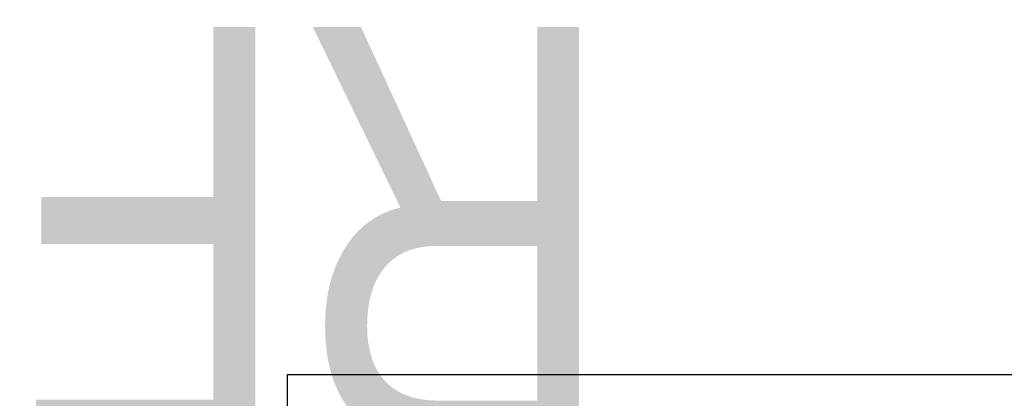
# Model space of a CAD drawing. Header units: millimetres. Extents: x -512 to 1356, y -69 to 356.
# Tile 9 of 12: x -45 to 120, y 293 to 356. Entities that reach past the tile are written whole.
import ezdxf
from ezdxf.enums import TextEntityAlignment as Align

# ---------------------------------------------------------------- set-up
doc = ezdxf.new("R2018")
doc.units = ezdxf.units.MM
doc.layers.add('Кромка (ГОСТ)', color=7, linetype='Continuous', lineweight=50)
doc.layers.add('Обозначение (ГОСТ)', color=7, linetype='Continuous', lineweight=25)
doc.styles.get("Standard").update_dxf_attribs({"font": 'GOST Common Italic.ttf'})

# ---------------------------------------------------------------- blocks, each defined once
blk = doc.blocks.new('ГОСТ - Доп. графы 3')
at = {"layer": 'Обозначение (ГОСТ)', "lineweight": 30, "width": 0.8}
blk.add_attdef('ОБОЗНАЧЕНИЕ', text='', height=5, rotation=180, dxfattribs=at).set_placement((34.94, -6.97), align=Align.MIDDLE_CENTER)
blk = doc.blocks.new('Рамки ГОСТ_ граница 297x210')
at = {"layer": 'Кромка (ГОСТ)', "lineweight": 25}
for p, q in [((0, 0), (0, 297)), ((0, 297), (210, 297))]:
    blk.add_line(p, q, dxfattribs=at)

msp = doc.modelspace()

# ---------------------------------------------------------------- block references
ref = msp.add_blockref('ГОСТ - Доп. графы 3', (20, 292))
lines = msp.add_mtext('\\W0.8000;RFT07 26x20x26 ', dxfattribs={"layer": 'Обозначение (ГОСТ)', "insert": (54.942, 285.032), "char_height": 70.12484, "attachment_point": 1, "rotation": 180})
ref.add_attrib('ОБОЗНАЧЕНИЕ', '', (54.942, 285.032)).embed_mtext(lines)
msp.add_blockref('Рамки ГОСТ_ граница 297x210', (0, 0))

doc.saveas('drawing.dxf')
